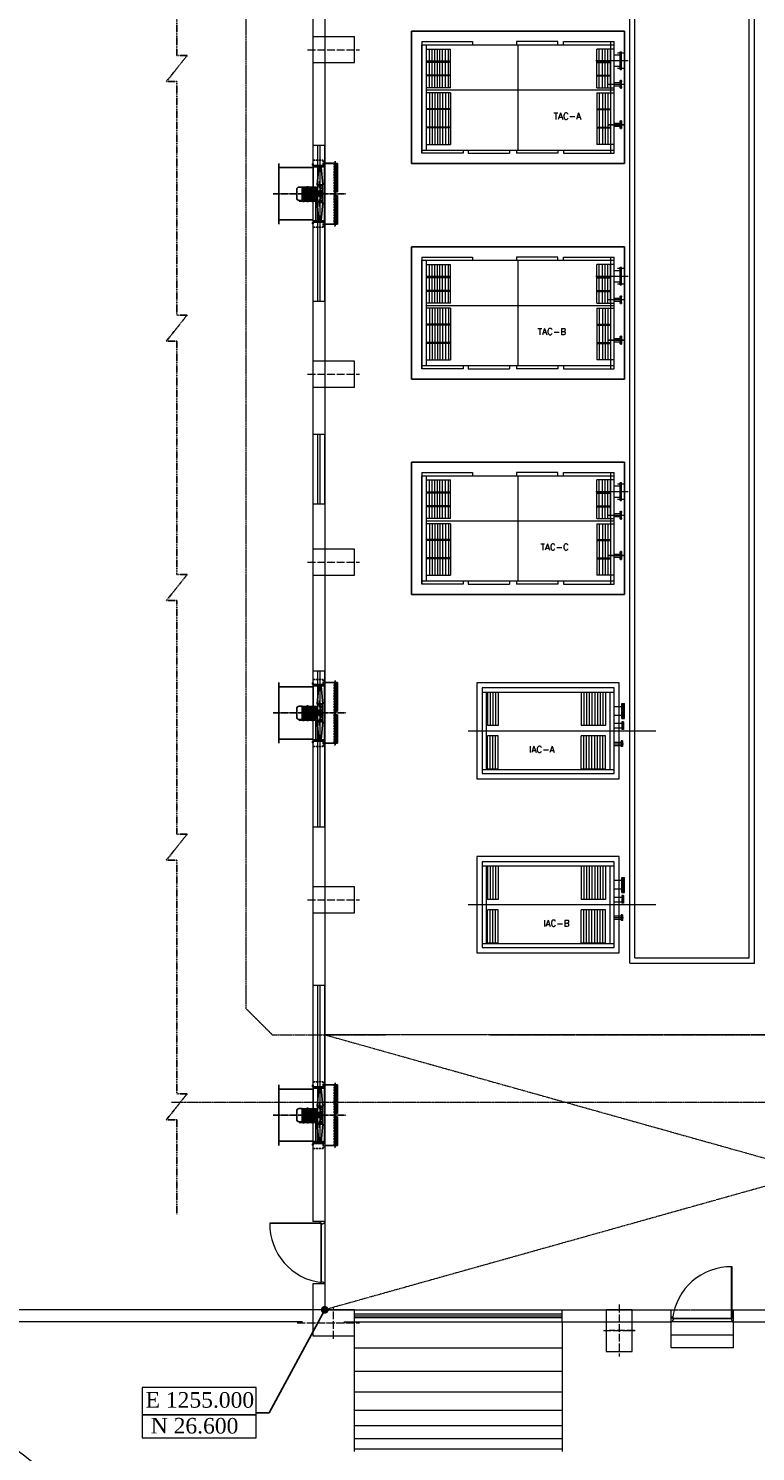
# Model space of a CAD drawing. Header units: inches. Extents: x -4968858 to -265257, y -220693 to 1871410.
# Tile 18 of 256: x -2057144 to -2043150, y 968714 to 996127. Entities that reach past the tile are written whole.
import ezdxf
from ezdxf.enums import TextEntityAlignment as Align

# ---------------------------------------------------------------- set-up
doc = ezdxf.new("R2010")
doc.units = ezdxf.units.IN
doc.header["$MEASUREMENT"] = 0
doc.header["$PDSIZE"] = 0.25
for name, pattern in [('CENTER', [2, 1.25, -0.25, 0.25, -0.25]), ('CENTER2', [1.125, 0.75, -0.125, 0.125, -0.125]), ('CL-1', [1.25, 1, -0.125, 0, -0.125]), ('CONTINOUS', [0]), ('DASHED', [0.75, 0.5, -0.25]), ('HIDDEN', [0.375, 0.25, -0.125]), ('PHANTOM2', [1.25, 0.625, -0.125, 0.125, -0.125, 0.125, -0.125])]:
    doc.linetypes.add(name, pattern=pattern)
for name, color, linetype, lineweight in [('01_Dimension', 12, 'Continuous', 13), ('01_WALL', 54, 'Continuous', 15), ('13.CIVIL', 54, 'Continuous', 15), ('15. CENTER LINE', 1, 'CENTER2', 0), ('16. REF LINE', 251, 'PHANTOM2', 0), ('17. EQUIPMENT', 40, 'Continuous', 15), ('1_Leader', 1, 'Continuous', 13), ('1_Text3.5', 2, 'Continuous', 18), ('23. TEXTS', 155, 'Continuous', 9), ('CABLE TRENCH', 254, 'DASHED', 0), ('CENTER', 1, 'CL-1', 13)]:
    doc.layers.add(name, color=color, linetype=linetype, lineweight=lineweight)
for name, color, linetype in [('4', 6, 'Continuous'), ('CL', 2, 'CENTER2'), ('DSP', 7, 'Continuous'), ('HA', 41, 'Continuous'), ('HI', 122, 'HIDDEN')]:
    doc.layers.add(name, color=color, linetype=linetype)
doc.styles.add('1_Romans', font='romans.shx', dxfattribs={"width": 0.85})
doc.styles.add('ROMANS', font='romans.shx', dxfattribs={"width": 0.8})
doc.styles.add('S4', font='romantic.ttf')
doc.dimstyles.new('gen', dxfattribs={"dimscale": 75, "dimtxt": 2.25, "dimasz": 2, "dimexe": 0.75, "dimexo": 0.75, "dimgap": 0.9, "dimtad": 1, "dimdec": 0, "dimdsep": 46, "dimtxsty": 'ROMANS', "dimcen": 0, "dimclrd": 1, "dimclre": 1, "dimclrt": 3, "dimazin": 2, "dimtfac": 0.9, "dimtdec": 0, "dimtmove": 0, "dimatfit": 3, "dimfxl": 0, "dimtolj": 1, "dimarcsym": 0})

# ---------------------------------------------------------------- blocks, each defined once
blk = doc.blocks.new('Conv Air Comp_BIG')
for p, q in [((0.003, -1.64), (0.058, -1.64)), ((0.021, -1.624), (0.04, -1.624)), ((0.04, -1.776), (0.04, -1.624)), ((-0.208, -1.7), (0.085, -1.7)), ((0.003, -1.76), (0.058, -1.76)), ((0.021, -1.776), (0.04, -1.776))]:
    blk.add_line(p, q)
at = {"layer": '13.CIVIL', "lineweight": -2}
for p, q in [((-4, 0.1), (0.1, 0.1)), ((-4, 0.1), (-4, -2.45)), ((0.1, 0.1), (0.1, -2.45)), ((-4, -2.45), (0.1, -2.45))]:
    blk.add_line(p, q, dxfattribs=at)
at = {"layer": '17. EQUIPMENT'}
for p, q in [((-3.8, -0.1), (-3.8, -2.25)), ((-3.8, -0.1), (-2.824, -0.1)), ((-3.8, -0.162), (-0.1, -0.162)), ((-3.8, -2.25), (-3.8, -0.162)), ((-3.72, -0.162), (-3.72, -2.19)), ((-3.72, -0.242), (-3.25, -0.242)), ((-3.654, -0.987), (-3.654, -0.242)), ((-3.602, -0.987), (-3.602, -0.242)), ((-3.551, -0.987), (-3.551, -0.242)), ((-3.499, -0.987), (-3.499, -0.242)), ((-3.453, -0.987), (-3.453, -0.242)), ((-3.402, -0.987), (-3.402, -0.242)), ((-3.344, -0.987), (-3.344, -0.242)), ((-3.288, -0.987), (-3.288, -0.242)), ((-3.25, -0.987), (-3.25, -0.242)), ((-2.824, -0.1), (-2.824, -0.162)), ((-1.186, -0.1), (-1.982, -0.1)), ((-1.982, -0.1), (-1.982, -0.162)), ((-1.954, -0.162), (-1.954, -2.19)), ((-1.186, -0.162), (-1.186, -0.1)), ((-1.076, -0.162), (-1.076, -0.1)), ((-1.076, -0.1), (-0.1, -0.1)), ((-0.1, -0.242), (-0.433, -0.242)), ((-0.433, -0.987), (-0.433, -0.242)), ((-0.39, -0.987), (-0.39, -0.242)), ((-0.325, -0.987), (-0.325, -0.242)), ((-0.273, -0.987), (-0.273, -0.242)), ((-0.222, -0.987), (-0.222, -0.242)), ((-0.17, -0.987), (-0.17, -0.242)), ((-0.16, -2.25), (-0.16, -0.1)), ((-0.1, -2.25), (-0.1, -0.1)), ((-3.25, -0.477), (-3.72, -0.477)), ((-3.25, -0.501), (-3.72, -0.501)), ((-0.453, -0.465), (0.17, -0.465)), ((-0.433, -0.477), (-0.17, -0.477)), ((-0.433, -0.501), (-0.17, -0.501)), ((-0.1, -0.356), (0.018, -0.356)), ((-0.036, -0.316), (0.093, -0.316)), ((0.018, -0.294), (0.04, -0.294)), ((0.018, -0.637), (0.018, -0.294)), ((0.04, -0.637), (0.04, -0.294)), ((-3.25, -0.744), (-3.72, -0.744)), ((-3.25, -0.761), (-3.72, -0.761)), ((-0.433, -0.744), (-0.17, -0.744)), ((-0.433, -0.761), (-0.17, -0.761)), ((-0.1, -0.575), (0.018, -0.575)), ((-0.036, -0.614), (0.093, -0.614)), ((0.018, -0.637), (0.04, -0.637)), ((-3.25, -0.987), (-3.72, -0.987)), ((-0.1, -1.037), (-3.72, -1.037)), ((-3.25, -1.087), (-3.72, -1.087)), ((-3.654, -1.087), (-3.654, -2.08)), ((-3.602, -1.087), (-3.602, -2.08)), ((-3.551, -1.087), (-3.551, -2.08)), ((-3.499, -1.087), (-3.499, -2.08)), ((-3.453, -1.087), (-3.453, -2.08)), ((-3.402, -1.087), (-3.402, -2.08)), ((-3.344, -1.087), (-3.344, -2.08)), ((-3.288, -1.087), (-3.288, -2.08)), ((-3.25, -1.087), (-3.25, -2.08)), ((-0.433, -0.987), (-0.1, -0.987)), ((-0.433, -1.087), (-0.433, -2.08)), ((-0.433, -1.087), (-0.1, -1.087)), ((-0.39, -1.087), (-0.39, -2.08)), ((-0.325, -1.087), (-0.325, -2.08)), ((-0.273, -1.087), (-0.273, -2.08)), ((-0.222, -1.087), (-0.222, -2.08)), ((-0.208, -0.92), (0.085, -0.92)), ((-0.17, -1.087), (-0.17, -2.08)), ((-0.1, -0.89), (0.021, -0.89)), ((-0.1, -0.95), (0.021, -0.95)), ((0.003, -0.86), (0.058, -0.86)), ((0.003, -0.98), (0.058, -0.98)), ((0.021, -0.844), (0.04, -0.844)), ((0.021, -0.996), (0.021, -0.844)), ((0.021, -0.996), (0.04, -0.996)), ((0.04, -0.996), (0.04, -0.844)), ((-3.25, -1.393), (-3.72, -1.393)), ((-3.25, -1.41), (-3.72, -1.41)), ((-0.433, -1.393), (-0.17, -1.393)), ((-0.433, -1.41), (-0.17, -1.41)), ((0.021, -1.776), (0.021, -1.624)), ((-3.25, -1.745), (-3.72, -1.745)), ((-3.25, -1.762), (-3.72, -1.762)), ((-0.433, -1.745), (-0.17, -1.745)), ((-0.433, -1.762), (-0.17, -1.762)), ((-0.1, -1.67), (0.021, -1.67)), ((-0.1, -1.73), (0.021, -1.73)), ((-3.8, -2.19), (-0.1, -2.19)), ((-3.72, -2.08), (-3.25, -2.08)), ((-3.004, -2.19), (-3.004, -2.25)), ((-2.909, -2.19), (-2.909, -2.25)), ((-2.113, -2.19), (-2.113, -2.25)), ((-1.982, -2.19), (-1.982, -2.25)), ((-1.186, -2.19), (-1.186, -2.25)), ((-1.076, -2.19), (-1.076, -2.25)), ((-0.1, -2.08), (-0.433, -2.08)), ((-3.004, -2.25), (-3.8, -2.25)), ((-2.909, -2.25), (-2.113, -2.25)), ((-1.186, -2.25), (-1.982, -2.25)), ((-1.076, -2.25), (-0.1, -2.25))]:
    blk.add_line(p, q, dxfattribs=at)
blk = doc.blocks.new('Inst Air Comp')
at = {"layer": '13.CIVIL'}
blk.add_lwpolyline([(-2.74, -1.85), (0, -1.85), (0, 0), (-2.74, 0)], close=True, dxfattribs=at)
at = {"layer": '15. CENTER LINE', "color": 1, "linetype": 'CENTER', "ltscale": 250}
blk.add_line((-2.908, -0.925), (0.7, -0.925), dxfattribs=at)
at = {"layer": '17. EQUIPMENT'}
for p, q in [((-2.64, -0.18), (-0.1, -0.18)), ((-2.56, -0.18), (-2.56, -1.67)), ((-2.54, -0.185), (-2.54, -0.825)), ((-2.331, -0.185), (-2.54, -0.185)), ((-2.488, -0.185), (-2.488, -0.825)), ((-2.436, -0.185), (-2.436, -0.825)), ((-2.383, -0.185), (-2.383, -0.825)), ((-2.331, -0.185), (-2.331, -0.825)), ((-0.735, -0.185), (-0.735, -0.825)), ((-0.265, -0.185), (-0.735, -0.185)), ((-0.683, -0.185), (-0.683, -0.825)), ((-0.631, -0.185), (-0.631, -0.825)), ((-0.578, -0.185), (-0.578, -0.825)), ((-0.526, -0.185), (-0.526, -0.825)), ((-0.474, -0.185), (-0.474, -0.825)), ((-0.422, -0.185), (-0.422, -0.825)), ((-0.369, -0.185), (-0.369, -0.825)), ((-0.317, -0.185), (-0.317, -0.825)), ((-0.265, -0.185), (-0.265, -0.825)), ((-0.18, -0.18), (-0.18, -1.67)), ((0.05, -0.461), (-0.1, -0.461)), ((0.05, -0.689), (0.05, -0.4)), ((0.05, -0.4), (0.072, -0.4)), ((0.072, -0.689), (0.072, -0.4)), ((0.075, -0.689), (0.075, -0.4)), ((0.075, -0.4), (0.097, -0.4)), ((0.075, -0.45), (0.075, -0.64)), ((0.097, -0.689), (0.097, -0.4)), ((0.05, -0.629), (-0.1, -0.629)), ((-0.1, -0.781), (0.05, -0.781)), ((0.05, -0.689), (0.072, -0.689)), ((0.05, -0.751), (0.05, -0.899)), ((0.065, -0.751), (0.05, -0.751)), ((0.065, -0.751), (0.065, -0.899)), ((0.068, -0.751), (0.068, -0.899)), ((0.083, -0.751), (0.068, -0.751)), ((0.075, -0.689), (0.097, -0.689)), ((0.083, -0.751), (0.083, -0.899)), ((-2.331, -0.825), (-2.54, -0.825)), ((-2.54, -1.665), (-2.54, -1.025)), ((-2.331, -1.025), (-2.54, -1.025)), ((-2.488, -1.665), (-2.488, -1.025)), ((-2.436, -1.665), (-2.436, -1.025)), ((-2.383, -1.665), (-2.383, -1.025)), ((-2.331, -1.665), (-2.331, -1.025)), ((-0.265, -0.825), (-0.735, -0.825)), ((-0.735, -1.665), (-0.735, -1.025)), ((-0.265, -1.025), (-0.735, -1.025)), ((-0.683, -1.665), (-0.683, -1.025)), ((-0.631, -1.665), (-0.631, -1.025)), ((-0.578, -1.665), (-0.578, -1.025)), ((-0.526, -1.665), (-0.526, -1.025)), ((-0.474, -1.665), (-0.474, -1.025)), ((-0.422, -1.665), (-0.422, -1.025)), ((-0.369, -1.665), (-0.369, -1.025)), ((-0.317, -1.665), (-0.317, -1.025)), ((-0.265, -1.665), (-0.265, -1.025)), ((-0.1, -0.869), (0.05, -0.869)), ((0.065, -0.899), (0.05, -0.899)), ((0.083, -0.899), (0.068, -0.899)), ((-0.1, -1.142), (0.037, -1.142)), ((-0.1, -1.175), (0.083, -1.175)), ((-0.1, -1.207), (0.037, -1.207)), ((0.037, -1.121), (0.037, -1.229)), ((0.048, -1.121), (0.037, -1.121)), ((0.048, -1.229), (0.037, -1.229)), ((0.048, -1.121), (0.048, -1.229)), ((0.05, -1.121), (0.05, -1.229)), ((0.061, -1.121), (0.05, -1.121)), ((0.061, -1.229), (0.05, -1.229)), ((0.061, -1.121), (0.061, -1.229)), ((-2.64, -1.67), (-0.1, -1.67)), ((-2.331, -1.665), (-2.54, -1.665)), ((-0.265, -1.665), (-0.735, -1.665))]:
    blk.add_line(p, q, dxfattribs=at)
for points in [[(-0.1, -0.1), (-2.64, -0.1), (-2.64, -1.75), (-0.1, -1.75)], [(-2.64, -1.75), (-0.1, -1.75), (-0.1, -0.1), (-2.64, -0.1)]]:
    blk.add_lwpolyline(points, close=True, dxfattribs=at)
for points in [[(0, -0.781), (0, -0.629)], [(0, -1.142), (0, -0.869)]]:
    blk.add_lwpolyline(points, dxfattribs=at)
blk = doc.blocks.new('A$C3EBB7D44')
at = {"layer": 'CABLE TRENCH', "color": 251, "lineweight": 0, "ltscale": 5}
for p, q in [((-21535, 6600), (-21535, 36000)), ((-21535, 6600), (-21035, 6100)), ((-21035, 6100), (-18855, 6100)), ((-16855, 6100), (-795, 6100)), ((-22973, 4800), (-1770, 4800))]:
    blk.add_line(p, q, dxfattribs=at)
blk = doc.blocks.new('A$C33740E9F')
at = {"layer": 'HI'}
for p, q in [((-2, 0), (0, 0)), ((-2, -7), (0, -7)), ((-1.8, -6.8), (-1.8, -0.2)), ((-1.8, -0.2), (0, -0.2)), ((-1.8, -6.8), (0, -6.8))]:
    blk.add_line(p, q, dxfattribs=at)
blk = doc.blocks.new('A$C375D00C9')
at = {"layer": 'HA'}
h = blk.add_hatch(dxfattribs=at)
h.set_pattern_fill('ANSI37', color=256, scale=15, style=0)
h.set_pattern_definition([(45, (-759.9203, -732.2756), (-1.3258252, 1.3258252), []), (135, (-759.9203, -732.2756), (-1.3258252, -1.3258252), [])])
h.paths.add_polyline_path([(-3.1, 27.4), (-7.7, 27.4), (-7.7, -27.4), (-3.1, -27.4)])
at = {"layer": 'CL'}
for p, q in [((-2.2, 29), (-3.7, 29)), ((-2.2, -29), (-3.7, -29))]:
    blk.add_line(p, q, dxfattribs=at)
at = {"layer": 'DSP'}
for p, q in [((-7.8, 27.5), (-7.8, 0)), ((-3, 27.5), (-7.8, 27.5)), ((-3, 30.5), (-3, 0)), ((-2.9, 30.5), (-3, 30.5)), ((-2.9, 30.5), (-2.9, 0)), ((-7.8, -27.5), (-7.8, 0)), ((-3, -30.5), (-3, 0)), ((-2.9, -30.5), (-2.9, 0)), ((-3, -27.5), (-7.8, -27.5)), ((-2.9, -30.5), (-3, -30.5))]:
    blk.add_line(p, q, dxfattribs=at)
at = {"layer": 'HI'}
for p, q in [((-7.7, 27.4), (-7.7, -27.4)), ((-3.1, 27.4), (-7.7, 27.4)), ((-3.1, 27.4), (-3.1, -27.4)), ((-3.1, -27.4), (-7.7, -27.4))]:
    blk.add_line(p, q, dxfattribs=at)
blk = doc.blocks.new('A$C0CF664FA')
at = {"layer": 'CL'}
for p, q in [((26.7, 14.9), (26.7, -16.3)), ((16.9, -9.6), (16.9, -16.3)), ((34.7, -9.6), (34.7, -16.3))]:
    blk.add_line(p, q, dxfattribs=at)
at = {"layer": 'DSP'}
for p, q in [((8, 0), (8, 3.8)), ((8, 3.8), (8.8, 3.8)), ((8, 0), (8, -3.8)), ((8.8, 0), (8.8, 10.2)), ((8.8, 0), (8.8, -10.2)), ((9.5, 0), (9.5, 10.9)), ((9.5, 0), (9.5, -10.9)), ((10.2, 0), (10.2, 11.7)), ((10.2, 0), (10.2, -11.7)), ((37.3, 12.4), (11, 12.4)), ((11, 0), (11, 12.4)), ((37.3, 12), (11, 12)), ((37.3, 11.5), (11, 11.5)), ((37.3, 10.9), (11, 10.9)), ((37.3, 10.2), (11, 10.2)), ((37.3, 9.4), (11, 9.4)), ((37.3, 8.5), (11, 8.5)), ((37.3, 7.6), (11, 7.6)), ((37.3, 6.7), (11, 6.7)), ((37.3, 5.8), (11, 5.8)), ((37.3, 4.9), (11, 4.9)), ((37.3, 4), (11, 4)), ((37.3, 3.1), (11, 3.1)), ((37.3, 2.2), (11, 2.2)), ((37.3, 1.3), (11, 1.3)), ((37.3, 0.4), (11, 0.4)), ((11, 0), (11, -12.4)), ((37.3, 0), (37.3, 12.9)), ((37.3, 12.9), (42.5, 12.9)), ((37.3, 0), (37.3, -12.9)), ((47.5, 7.9), (47.5, 0)), ((47.5, -7.9), (47.5, 0)), ((8, -3.8), (8.8, -3.8)), ((37.3, -0.4), (11, -0.4)), ((37.3, -1.3), (11, -1.3)), ((37.3, -2.2), (11, -2.2)), ((37.3, -3.1), (11, -3.1)), ((37.3, -4), (11, -4)), ((37.3, -4.9), (11, -4.9)), ((37.3, -5.8), (11, -5.8)), ((37.3, -6.7), (11, -6.7)), ((37.3, -7.6), (11, -7.6)), ((37.3, -8.5), (11, -8.5)), ((20.4, -9.4), (11, -9.4)), ((20.4, -10.2), (11, -10.2)), ((20.4, -10.9), (11, -10.9)), ((20, -11.5), (11, -11.5)), ((15, -12), (11, -12)), ((15, -12.4), (11, -12.4)), ((37.3, -9.4), (31.2, -9.4)), ((37.3, -10.2), (31.2, -10.2)), ((37.3, -10.9), (31.2, -10.9)), ((37.3, -11.5), (31.6, -11.5)), ((37.3, -12), (36.6, -12)), ((36.6, -12.4), (37.3, -12.4)), ((37.3, -12.9), (42.5, -12.9))]:
    blk.add_line(p, q, dxfattribs=at)
for points in [[(14, -13.8), (14, -13.2), (21.4, -13.2), (21.4, -13.8)], [(37.6, -13.8), (37.6, -13.2), (30.2, -13.2), (30.2, -13.8)]]:
    blk.add_lwpolyline(points, dxfattribs=at)
for points in [[(36.6, -13.2), (36.6, -11.6), (32, -11.6, -0.414214), (31.2, -10.8), (31.2, -9.2), (20.4, -9.2), (20.4, -10.8, -0.414214), (19.6, -11.6), (15, -11.6), (15, -13.2)], [(31.2, -13.2), (31.2, -13.2, 0.414214), (30.4, -12.4), (23.9, -12.4), (21.2, -12.4, 0.414214), (20.4, -13.2), (20.4, -13.2)]]:
    blk.add_lwpolyline(points, format="xyb", dxfattribs=at)
for centre, radius, start, end in [((9.5, 10.2), 0.75, 90, 180), ((10.2, 10.9), 0.75, 90, 180), ((11, 11.7), 0.75, 90, 180), ((42.5, 7.9), 5, 0, 90), ((9.5, -10.2), 0.75, 180, 270), ((10.2, -10.9), 0.75, 180, 270), ((11, -11.7), 0.75, 180, 270), ((42.5, -7.9), 5, 270, 0)]:
    blk.add_arc(centre, radius, start, end, dxfattribs=at)
at = {"layer": 'HI'}
for p, q in [((0, 1.9), (8, 1.9)), ((0, -1.9), (0, 1.9)), ((0, -1.9), (8, -1.9))]:
    blk.add_line(p, q, dxfattribs=at)
blk = doc.blocks.new('sup_fan')
at = {"layer": 'HA'}
h = blk.add_hatch(dxfattribs=at)
h.set_pattern_fill('ANSI31', color=256, scale=60, angle=-90, style=0)
h.set_pattern_definition([(45, (-3213.1856, -3696.013), (5.303301, -5.303301), [])])
h.paths.add_polyline_path([(-520, -656), (-520, -876), (-523, -876), (-523, -656)])
h.paths.add_polyline_path([(-523, -656), (-523, -659), (-540, -659), (-540, -656)])
h.paths.add_polyline_path([(-523, -873), (-523, -876), (-540, -876), (-540, -873)])
h = blk.add_hatch(dxfattribs=at)
h.set_pattern_fill('ANSI31', color=256, scale=60, angle=-90, style=0)
h.set_pattern_definition([(45, (-3088.1856, -3696.013), (5.303301, -5.303301), [])])
h.paths.add_polyline_path([(523, -656), (523, -873), (523, -876), (520, -876), (520, -656)])
h.paths.add_polyline_path([(540, -873), (540, -876), (523, -876), (523, -873)])
h.paths.add_polyline_path([(535, -656), (535, -659), (523, -659), (523, -656)])
h.paths.add_polyline_path([(540, -656), (540, -659), (535, -659), (535, -656)])
for p, q in [((-585, 2), (585, 2)), ((-585, 0), (585, 0)), ((-504, -651), (-504, 0)), ((504, -651), (504, 0)), ((-615, -1081), (-625, -1081))]:
    blk.add_line(p, q)
at = {"color": 1, "linetype": 'CENTER'}
for p, q in [((0, -1294), (0, 112)), ((585, 0), (585, 2))]:
    blk.add_line(p, q, dxfattribs=at)
blk.add_lwpolyline([(-625, -1081), (-625, -1079), (-587, -1079), (-587, -883), (-625, -883), (-625, -881)])
at = {"layer": 'CL'}
for p, q in [((-565, -631), (-565, -671)), ((565, -631), (565, -671)), ((-604, -896), (-604, -866)), ((605, -896), (605, -866))]:
    blk.add_line(p, q, dxfattribs=at)
at = {"layer": 'CL', "ltscale": 0.5}
for p, q in [((-244, -778), (-110, -778)), ((241, -778), (110, -778))]:
    blk.add_line(p, q, dxfattribs=at)
at = {"layer": 'DSP'}
for p, q in [((-144, -712), (-144, -388)), ((-138, -712), (-138, -388)), ((-547, -650), (-585, -650)), ((-585, -651), (-585, -650)), ((-545, -881), (-545, -651)), ((-523, -876), (-523, -656)), ((-523, -876), (-523, -656)), ((-520, -876), (-520, -656)), ((-138, -712), (-520, -712)), ((-171, -840), (-171, -740)), ((0, -740), (-171, -740)), ((-38, -737), (-38, -740)), ((172, -740), (0, -740)), ((38, -737), (38, -740)), ((172, -840), (172, -740)), ((520, -876), (520, -656)), ((523, -876), (523, -656)), ((523, -873), (523, -656)), ((545, -881), (545, -651)), ((547, -650), (585, -650)), ((585, -650), (585, -651)), ((-585, -1081), (-585, -881)), ((-14, -840), (-171, -840)), ((-14, -842), (-14, -832)), ((11, -844), (-11, -844)), ((-7, -842), (-7, -832)), ((7, -842), (7, -832)), ((14, -842), (14, -832)), ((172, -840), (14, -840)), ((585, -1081), (585, -881)), ((585, -1081), (625, -1081)), ((625, -883), (587, -883)), ((587, -1079), (587, -883)), ((625, -1079), (587, -1079)), ((625, -883), (625, -881)), ((625, -1081), (625, -1079))]:
    blk.add_line(p, q, dxfattribs=at)
for points in [[(-523, -659), (-540, -659), (-540, -656), (-520, -656)], [(523, -659), (540, -659), (540, -656), (124, -656)], [(0, -876), (-540, -876), (-540, -873), (-523, -873)], [(0, -876), (540, -876), (540, -873), (523, -873)]]:
    blk.add_lwpolyline(points, dxfattribs=at)
for points in [[(-171, -740, 0.414214), (-176, -735), (-515, -769, 0.017347), (-515, -812), (-176, -845, 0.414214), (-171, -840)], [(172, -740, -0.414214), (176, -735), (515, -769, -0.017347), (515, -812), (176, -845, -0.414214), (172, -840)]]:
    blk.add_lwpolyline(points, format="xyb", dxfattribs=at)
for centre, radius, start, end in [((-11, -840), 4.15, 211.2079, 328.7921), ((0, -831), 13.6, 238.536, 301.464), ((11, -840), 4.15, 211.2079, 328.7921)]:
    blk.add_arc(centre, radius, start, end, dxfattribs=at)
at = {"layer": 'HI'}
for p, q in [((-169, -745), (-171, -745)), ((-169, -811), (-171, -811)), ((-169, -811), (-169, -745)), ((-161, -769), (-169, -763)), ((-161, -788), (-169, -794)), ((-161, -769), (-151, -769)), ((-161, -788), (-161, -769)), ((-161, -788), (-151, -788)), ((-151, -740), (-151, -789)), ((-151, -809), (-151, -840)), ((-146, -794), (-53, -794)), ((-146, -804), (-53, -804)), ((-48, -767), (-48, -789)), ((-48, -809), (-48, -817)), ((-48, -809), (-48, -817)), ((44, -762), (-43, -762)), ((-38, -762), (-38, -737)), ((-19, -747), (-19, -822)), ((19, -747), (19, -822)), ((38, -762), (38, -737)), ((49, -767), (49, -789)), ((49, -809), (49, -817)), ((49, -809), (49, -817)), ((147, -794), (54, -794)), ((147, -804), (54, -804)), ((152, -740), (152, -789)), ((161, -769), (152, -769)), ((161, -788), (152, -788)), ((152, -809), (152, -840)), ((161, -769), (169, -763)), ((161, -788), (161, -769)), ((161, -788), (169, -794)), ((169, -811), (169, -745)), ((169, -745), (172, -745)), ((169, -811), (172, -811)), ((585, -1061), (-585, -1061)), ((-585, -1079), (-35, -1079)), ((44, -822), (-43, -822)), ((35, -1081), (-35, -1081)), ((-30, -832), (-30, -822)), ((-30, -822), (-30, -832)), ((30, -832), (-30, -832)), ((-9, -822), (-9, -832)), ((9, -822), (9, -832)), ((30, -832), (30, -822)), ((30, -822), (30, -832)), ((585, -1079), (35, -1079))]:
    blk.add_line(p, q, dxfattribs=at)
for points in [[(-545, -851), (-645, -851), (-645, -651)], [(545, -851), (645, -851), (645, -651)]]:
    blk.add_lwpolyline(points, dxfattribs=at)
for centre, start, end in [((-146, -789), 180, 270), ((-146, -809), 90, 180), ((-53, -789), 270, 0), ((-53, -809), 0, 90), ((-43, -767), 90, 180), ((-43, -817), 180, 270), ((44, -767), 0, 90), ((44, -817), 270, 0), ((54, -789), 180, 270), ((54, -809), 90, 180), ((147, -789), 270, 0), ((147, -809), 0, 90)]:
    blk.add_arc(centre, 5, start, end, dxfattribs=at)
blk.add_point((44, -822), dxfattribs=at)
at = {"xscale": -10, "yscale": 10, "zscale": 10, "rotation": 270}
for name, p in [('A$C0CF664FA', (0, -817)), ('A$C33740E9F', (35, -1061))]:
    blk.add_blockref(name, p, dxfattribs=at)
at = {"layer": 'HA', "yscale": 10, "zscale": 10}
for p, xscale, rotation in [((-310, -1052), 10, 90), ((310, -1052), -10, 270)]:
    blk.add_blockref('A$C375D00C9', p, dxfattribs=dict(at, xscale=xscale, rotation=rotation))
blk = doc.blocks.new('A$C1F1B71E3')
at = {"color": 8, "linetype": 'PHANTOM2', "ltscale": 25}
blk.add_lwpolyline([(15931.8, 40517.6), (15931.8, 36017.6), (16131.8, 36017.6), (15731.8, 35517.6), (15931.8, 35517.6), (15931.8, 31017.6), (16131.8, 31017.6), (15731.8, 30517.6), (15931.8, 30517.6), (15931.8, 26017.6), (16131.8, 26017.6), (15731.8, 25517.6), (15931.8, 25517.6), (15931.8, 21017.6), (16131.8, 21017.6), (15731.8, 20517.6), (15931.8, 20517.6), (15931.8, 16017.6), (16131.8, 16017.6), (15731.8, 15517.6), (15931.8, 15517.6), (15931.8, 13694.8)], dxfattribs=at)
at = {"layer": '01_Dimension'}
for p, q in [((18648.8, 31282.2), (18648.8, 34282.2)), ((18682.3, 34282.2), (18682.3, 31282.2)), ((18648.8, 27384.2), (18648.8, 28719.2)), ((18682.3, 28719.2), (18682.3, 27384.2)), ((18648.8, 21157.2), (18648.8, 24157.2)), ((18682.3, 24157.2), (18682.3, 21157.2)), ((18648.8, 15101.2), (18648.8, 18101.2)), ((18682.3, 18101.2), (18682.3, 15101.2))]:
    blk.add_line(p, q, dxfattribs=at)
for points in [[(18549.8, 34282.2), (18549.8, 31282.2), (18779.8, 31282.2), (18779.8, 34282.2)], [(18549.8, 28719.2), (18549.8, 27384.2), (18779.8, 27384.2), (18779.8, 28719.2)], [(18549.8, 24157.2), (18549.8, 21157.2), (18779.8, 21157.2), (18779.8, 24157.2)], [(18549.8, 18101.2), (18549.8, 15101.2), (18779.8, 15101.2), (18779.8, 18101.2)]]:
    blk.add_lwpolyline(points, close=True, dxfattribs=at)
at = {"layer": '01_WALL'}
for p, q in [((18549.8, 47254.8), (18549.8, 13554.8)), ((24649.9, 18535), (24649.9, 47004.8)), ((24749.9, 23345.3), (24749.9, 46904.8)), ((26949.8, 18634.8), (26949.8, 46904.8)), ((27049.8, 18534.8), (27049.8, 47004.8)), ((18779.8, 41009.8), (18779.8, 11854.8)), ((24749.9, 18634.8), (24749.9, 23345.3)), ((24649.9, 18535), (27049.8, 18535)), ((24749.9, 18634.8), (26949.8, 18634.8)), ((18549.8, 12354.8), (18549.8, 11854.8)), ((18779.8, 11854.8), (25449.8, 11854.8)), ((26649.8, 11854.8), (30465, 11854.8)), ((19149.8, 11624.8), (25449.8, 11624.8)), ((26649.8, 11624.8), (25449.8, 11624.8)), ((25449.8, 11124.8), (25449.8, 11624.8)), ((26649.8, 11624.8), (30279.8, 11624.8)), ((26649.8, 11124.8), (26649.8, 11624.8)), ((25449.8, 11374.8), (26649.8, 11374.8)), ((26649.8, 11124.8), (25449.8, 11124.8))]:
    blk.add_line(p, q, dxfattribs=at)
at = {"layer": '13.CIVIL'}
for p, q in [((18719.8, 13526.4), (17719.8, 13526.4)), ((18719.8, 13516.4), (17719.8, 13516.4)), ((18779.8, 13554.8), (18549.8, 13554.8)), ((18689.8, 13526.4), (18689.8, 13554.8)), ((18719.8, 13526.4), (18689.8, 13526.4)), ((18709.8, 12379.8), (18709.8, 13526.4)), ((18719.8, 12379.8), (18719.8, 13526.4)), ((18719.8, 13511.4), (18719.8, 13526.4)), ((18719.8, 13511.4), (18749.8, 13511.4)), ((18749.8, 13526.4), (18779.8, 13526.4)), ((18749.8, 13511.4), (18749.8, 13526.4)), ((18779.8, 13526.4), (18779.8, 13554.8)), ((26611.4, 11684.8), (26611.4, 12684.8)), ((26621.4, 11684.8), (26621.4, 12684.8)), ((18779.8, 12354.8), (18549.8, 12354.8)), ((18719.8, 12379.8), (18689.8, 12379.8)), ((18689.8, 12379.8), (18689.8, 12354.8)), ((18719.8, 12394.8), (18749.8, 12394.8)), ((18719.8, 12394.8), (18719.8, 12379.8)), ((18749.8, 12379.8), (18749.8, 12394.8)), ((18749.8, 12379.8), (18779.8, 12379.8)), ((18779.8, 12379.8), (18779.8, 12354.8)), ((18549.8, 11854.8), (6549.8, 11854.8)), ((19349.8, 11624.8), (19349.8, 11854.8)), ((23349.8, 11624.8), (23349.8, 11854.8)), ((25449.8, 11624.8), (25449.8, 11854.8)), ((26649.8, 11624.8), (26649.8, 11854.8)), ((18349.8, 11624.8), (6549.8, 11624.8)), ((19349.8, 11774.8), (23349.8, 11774.8)), ((19349.8, 11739.8), (23349.8, 11739.8)), ((19349.8, 11704.8), (23349.8, 11704.8)), ((19349.8, 9124.8), (19349.8, 11624.8)), ((23349.8, 11624.8), (23349.8, 9124.8)), ((25474.8, 11714.8), (25449.8, 11714.8)), ((25474.8, 11624.8), (25449.8, 11624.8)), ((25474.8, 11684.8), (25474.8, 11714.8)), ((25474.8, 11694.8), (26621.4, 11694.8)), ((25489.8, 11684.8), (25474.8, 11684.8)), ((25474.8, 11684.8), (26621.4, 11684.8)), ((25474.8, 11654.8), (25474.8, 11624.8)), ((25474.8, 11654.8), (25489.8, 11654.8)), ((25489.8, 11684.8), (25489.8, 11654.8)), ((26606.4, 11684.8), (26606.4, 11654.8)), ((26606.4, 11684.8), (26621.4, 11684.8)), ((26606.4, 11654.8), (26621.4, 11654.8)), ((26621.4, 11684.8), (26621.4, 11714.8)), ((26621.4, 11714.8), (26649.8, 11714.8)), ((26621.4, 11654.8), (26621.4, 11624.8)), ((26621.4, 11624.8), (26649.8, 11624.8)), ((19349.8, 11124.8), (23349.8, 11124.8)), ((19349.8, 10674.8), (23349.8, 10674.8)), ((19349.8, 10274.8), (23349.8, 10274.8)), ((19349.8, 9924.8), (23349.8, 9924.8)), ((19349.8, 9624.8), (23349.8, 9624.8)), ((19349.8, 9374.8), (23349.8, 9374.8)), ((19349.8, 9174.8), (23349.8, 9174.8))]:
    blk.add_line(p, q, dxfattribs=at)
for points in [[(18549.8, 36379.8), (18549.8, 35879.8), (19349.8, 35879.8), (19349.8, 36379.8)], [(18549.8, 36379.8), (18549.8, 35879.8), (19349.8, 35879.8), (19349.8, 36379.8)], [(18549.8, 30129.8), (18549.8, 29629.8), (19349.8, 29629.8), (19349.8, 30129.8)], [(18549.8, 30129.8), (18549.8, 29629.8), (19349.8, 29629.8), (19349.8, 30129.8)], [(18549.8, 26504.8), (18549.8, 26004.8), (19349.8, 26004.8), (19349.8, 26504.8)], [(18549.8, 26504.8), (18549.8, 26004.8), (19349.8, 26004.8), (19349.8, 26504.8)], [(18549.8, 20004.8), (18549.8, 19504.8), (19349.8, 19504.8), (19349.8, 20004.8)], [(18549.8, 20004.8), (18549.8, 19504.8), (19349.8, 19504.8), (19349.8, 20004.8)], [(18549.8, 11854.8), (18549.8, 11354.8), (19349.8, 11354.8), (19349.8, 11854.8)], [(18549.8, 11854.8), (18549.8, 11354.8), (19349.8, 11354.8), (19349.8, 11854.8)], [(24699.8, 11854.8), (24199.8, 11854.8), (24199.8, 11054.8), (24699.8, 11054.8)], [(24699.8, 11854.8), (24199.8, 11854.8), (24199.8, 11054.8), (24699.8, 11054.8)]]:
    blk.add_lwpolyline(points, close=True, dxfattribs=at)
for centre, start, end in [((18853.9, 13506.2), 178.977, 263.21037), ((26601.2, 11550.7), 88.977, 173.21037)]:
    blk.add_arc(centre, 1134.3, start, end, dxfattribs=at)
at = {"layer": '16. REF LINE', "color": 1, "ltscale": 50}
for p, q in [((18779.8, 17154.8), (37659.8, 11854.8)), ((37659.8, 17154.8), (18779.8, 11854.8))]:
    blk.add_line(p, q, dxfattribs=at)
blk.add_lwpolyline([(18779.8, 12354.8), (18779.8, 11854.8), (37659.8, 11854.8), (37659.8, 17155), (18779.8, 17155), (18779.8, 13554.8)], dxfattribs=at)
at = {"layer": '23. TEXTS'}
for points in [[(15262.8, 9387.5), (17459.9, 9387.5), (17459.9, 10357.7), (15262.8, 10357.7)], [(17459.9, 9831.9), (15262.8, 9831.9), (15262.8, 9831.9), (17459.9, 9831.9)]]:
    blk.add_lwpolyline(points, close=True, dxfattribs=at)
at = {"layer": 'CENTER', "ltscale": 150}
for p, q in [((18449.8, 36129.8), (19249.8, 36129.8)), ((18449.8, 36129.8), (19249.8, 36129.8)), ((18449.8, 36129.8), (19449.8, 36129.8)), ((18449.8, 29879.8), (19249.8, 29879.8)), ((18449.8, 29879.8), (19249.8, 29879.8)), ((18449.8, 29879.8), (19449.8, 29879.8)), ((18449.8, 26254.8), (19249.8, 26254.8)), ((18449.8, 26254.8), (19449.8, 26254.8)), ((18449.8, 19754.8), (19249.8, 19754.8)), ((18449.8, 19754.8), (19449.8, 19754.8)), ((18949.8, 11298.6), (18949.8, 11911.1)), ((24449.8, 11954.8), (24449.8, 10954.8)), ((24449.8, 11954.8), (24449.8, 10954.8)), ((18249.8, 11604.8), (19249.8, 11604.8)), ((18449.8, 11604.8), (19449.8, 11604.8)), ((24143.6, 11454.8), (24756.1, 11454.8)), ((24143.6, 11454.8), (24756.1, 11454.8)), ((24744.8, 11454.8), (24254.8, 11454.8))]:
    blk.add_line(p, q, dxfattribs=at)
at = {"xscale": 1000, "yscale": 1000, "zscale": 1000}
for name, p in [('Conv Air Comp_BIG', (24449.9, 36384.8)), ('Conv Air Comp_BIG', (24449.9, 32234.8)), ('Conv Air Comp_BIG', (24449.9, 28084.8)), ('Inst Air Comp', (24449.9, 23934.8)), ('Inst Air Comp', (24449.9, 20584.8))]:
    blk.add_blockref(name, p, dxfattribs=at)
at = {"layer": '01_Dimension', "color": 0}
blk.add_blockref('A$C3EBB7D44', (38804.8, 11054.8), dxfattribs=at)
at = {"layer": '4', "linetype": 'Continuous', "rotation": 90}
for p in [(17898.4, 33354.8), (17898.4, 23354.8), (17898.4, 15604.8)]:
    blk.add_blockref('sup_fan', p, dxfattribs=at)
at = {"layer": '1_Text3.5', "style": '1_Romans'}
for s, p in [('TAC-A', (23449.1, 34849.5)), ('TAC-B', (23152.1, 30699.5)), ('TAC-C', (23205.1, 26549.5)), ('IAC-A', (22959.4, 22651.5)), ('IAC-B', (23239.4, 19301.5))]:
    blk.add_text(s, height=125, dxfattribs=at).set_placement(p, align=Align.MIDDLE_CENTER)
at = {"layer": '23. TEXTS', "char_height": 300, "attachment_point": 7, "rotation": 359.89489, "style": 'S4'}
for s, width, insert in [('\\pt1500;E 1255.000', 17757.702, (15331.1, 9965.6)), ('N 26.600', 17812.931, (15430.5, 9467.4))]:
    blk.add_mtext_dynamic_manual_height_columns(s, width=width, gutter_width=12.5, heights=[0], dxfattribs=dict(at, insert=insert))
at = {"layer": '1_Leader'}
blk.add_leader([(18779.8, 11854.8), (17709.9, 9872.6), (17459.9, 9872.6)], dimstyle='gen', override={"dimldrblk": 'Dot'}, dxfattribs=at)
blk = doc.blocks.new('AHP BLOCK')
at = {"xscale": 0.001, "yscale": 0.001, "zscale": 0.001}
blk.add_blockref('A$C1F1B71E3', (-166.115, 61.839), dxfattribs=at)

msp = doc.modelspace()

# ---------------------------------------------------------------- linework, layer by layer
at = {"color": 7, "lineweight": 15}
msp.add_circle((-2059899.8, 965034.7), 4487.8, dxfattribs=at)

# ---------------------------------------------------------------- block references
at = {"color": 1, "linetype": 'CONTINOUS', "lineweight": 15, "xscale": 1000, "yscale": 1000, "zscale": 1000}
msp.add_blockref('AHP BLOCK', (-1904106.5, 897749.5), dxfattribs=at)

doc.saveas('drawing.dxf')
